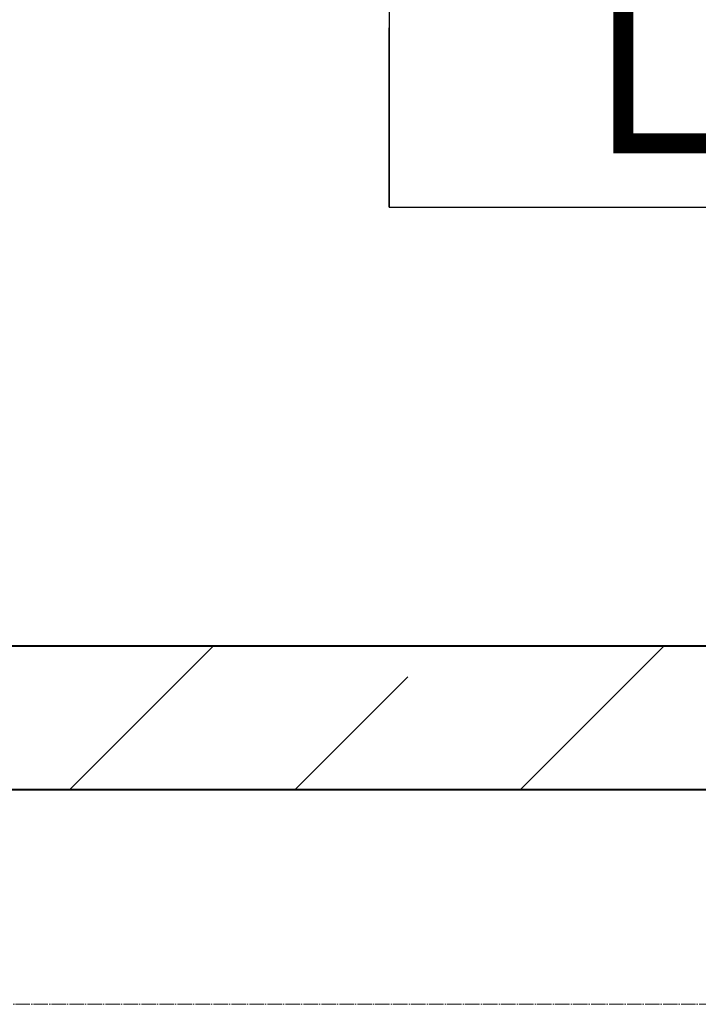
# Model space of a CAD drawing. Header units: millimetres. Extents: x 2069 to 83669, y 801 to 118701.
# Tile 18 of 145: x 8102 to 9049, y 48104 to 49478. Entities that reach past the tile are written whole.
import ezdxf
from ezdxf import colors
from ezdxf.entities.mleader import LeaderData, LeaderLine
from ezdxf.enums import TextEntityAlignment as Align
from ezdxf.math import Vec2, Vec3

# ---------------------------------------------------------------- set-up
doc = ezdxf.new("R2010")
doc.units = ezdxf.units.MM
doc.set_wipeout_variables(frame=1)
doc.linetypes.add('ADSK_Линия сетки_2_', pattern=[25, 20, -2.5, 0, -2.5])
for name, color, linetype, lineweight in [('КИП_выноска', 6, 'Continuous', 25), ('Оси', 7, 'Continuous', 9), ('Стены разрез', 7, 'Continuous', 40)]:
    doc.layers.add(name, color=color, linetype=linetype, lineweight=lineweight)
doc.styles.add('Arial', font='arial.ttf', dxfattribs={"width": 0.85, "height": 350})
doc.styles.add('GOST 2.304', font='simplex.shx', dxfattribs={"width": 0.65, "oblique": 15})
doc.styles.get("Standard").update_dxf_attribs({"font": 'arial.ttf'})

# ---------------------------------------------------------------- blocks, each defined once
blk = doc.blocks.new('135_SLK_GD_KR_rvt-1-Оборудование_B2_-11_400__На лист секция 6_-11_400')
at = {"layer": 'Оси', "color": 254, "linetype": 'ADSK_Линия сетки_2_', "true_color": 0xe5e5e5}
blk.add_line((-13054512.4, -9242750.3), (-12976778.8, -9242750.3), dxfattribs=at)
blk = doc.blocks.new('135_SLK_K1-2-3_KR_rvt-1-Оборудование_B2_-11_400__На лист секция 6_-11_400')
at = {"layer": 'Стены разрез', "lineweight": 9, "true_color": 0xaaaaaa}
h = blk.add_hatch(dxfattribs=at)
h.set_pattern_fill('FP_6', color=253, style=0, pattern_type=2)
h.set_pattern_definition([(45, (0, 0), (-314.308964, 314.308964), []), (45, (314.3, 0), (-314.308964, 314.308964), [555.625, -111.125, 3.353, -107.772])])
h.paths.add_polyline_path([(-13048559.7, -9242450.3), (-13048559.7, -9242250.3), (-13051109.7, -9242250.3), (-13051109.7, -9242450.3)])
at = {"layer": 'Стены разрез', "color": 253, "true_color": 0xaaaaaa}
for p, q in [((-13048559.7, -9242250.3), (-13051109.7, -9242250.3)), ((-13051109.7, -9242450.3), (-13048559.7, -9242450.3))]:
    blk.add_line(p, q, dxfattribs=at)
blk = doc.blocks.new('A$C946fac60')
at = {"lineweight": 5}
for name in ['135_SLK_GD_KR_rvt-1-Оборудование_B2_-11_400__На лист секция 6_-11_400', '135_SLK_K1-2-3_KR_rvt-1-Оборудование_B2_-11_400__На лист секция 6_-11_400']:
    blk.add_blockref(name, (13055312.4, 9268031.9), dxfattribs=at)
blk = doc.blocks.new('_None')
blk = doc.blocks.new('*U216')
at = {"color": 0, "linetype": 'Continuous', "lineweight": 30, "ltscale": 75, "width": 0.85, "flags": 104}
blk.add_attdef('ПРИМЕЧАНИЕ_1', text='', height=2.5, dxfattribs=at).set_placement((8, 3.611), align=Align.BOTTOM_CENTER)
at = {"color": 0, "lineweight": 30, "width": 0.85, "flags": 104}
blk.add_attdef('ПРИМЕЧАНИЕ_2', text='', height=2.5, dxfattribs=at).set_placement((8, -7.53), align=Align.BOTTOM_CENTER)
at = {"color": 0, "lineweight": 30, "style": 'GOST 2.304', "width": 0.85}
for tag, p in [('ИМЯ_КАБЕЛЯ_2', (8, -7.5)), ('ИМЯ_КАБЕЛЯ_3', (8, -12.5)), ('ИМЯ_КАБЕЛЯ_4', (8, -17.5)), ('ИМЯ_КАБЕЛЯ_5', (8, -22.5)), ('ИМЯ_КАБЕЛЯ_6', (8, -27.5)), ('ИМЯ_КАБЕЛЯ_7', (8, -32.5)), ('ИМЯ_КАБЕЛЯ_8', (8, -37.5)), ('ИМЯ_КАБЕЛЯ_9', (8, -42.5))]:
    blk.add_attdef(tag, text='', height=2.5, dxfattribs=at).set_placement(p, align=Align.BOTTOM_CENTER)
at = {"linetype": 'Continuous'}
blk.add_wipeout([(0, 2.5), (16, 2.5), (16, -2.5), (0, -2.5)], dxfattribs=at)
at = {"color": 0}
blk.add_line((0, -2.5), (0, 0), dxfattribs=at)
at = {"color": 0, "linetype": 'Continuous'}
blk.add_lwpolyline([(0, -2.5), (16, -2.5), (16, 2.5), (0, 2.5)], close=True, dxfattribs=at)
at = {"color": 0, "lineweight": 30, "style": 'GOST 2.304', "width": 0.85}
blk.add_attdef('ИМЯ_КАБЕЛЯ_1', text='', height=2.5, dxfattribs=at).set_placement((8, -2.5), align=Align.BOTTOM_CENTER)

msp = doc.modelspace()

# ---------------------------------------------------------------- block references
msp.add_blockref('A$C946fac60', (2954.3, 22822.3))

# ---------------------------------------------------------------- next in the draw order: leaders
at = {"layer": 'КИП_выноска'}
ml = msp.add_multileader_mtext('Standard', dxfattribs=at)
ml.set_content('LS1.9.1...LS1.9.4\\PДН1.9.1, ДН1.9.2', color=256, style='Arial')
ml.set_leader_properties(color=256, linetype='ByLayer', lineweight=-1)
ml.set_arrow_properties(name='NONE')
ml.build(insert=Vec2(0, 0))
ml.multileader.update_dxf_attribs({"has_dogleg": 0, "text_left_attachment_type": 6, "text_right_attachment_type": 6, "dogleg_length": 0.5, "arrow_head_size": 300})
ctx = ml.context
ctx.base_point, ctx.char_height, ctx.arrow_head_size, ctx.landing_gap_size, ctx.plane_origin = Vec3(9327.2, 51305.6), 250, 300, 100, Vec3(14486.1, 48733.3)
ctx.left_attachment, ctx.right_attachment, ctx.text_align_type = 6, 6, 2
notes = []
notes.append((ctx, [(1, (1, 1, 0), (11828.4, 51305.6), (-1, 0), 0.5, [(0, [(13363.8, 49059.3)], 0, [])])]))
ctx.mtext.insert, ctx.mtext.width, ctx.mtext.alignment, ctx.mtext.flow_direction = Vec3(11727.9, 51613.9), 3078.848, 3, 5
ctx.mtext.has_bg_fill, ctx.mtext.bg_color, ctx.mtext.bg_scale_factor, ctx.mtext.bg_transparency, ctx.mtext.use_window_bg_color = 1, -1027028792, 1.5, 0, 1
for ctx, leaders in notes:
    for number, flags, end, landing, length, lines in leaders:
        leader = LeaderData()
        leader.index, (leader.has_last_leader_line, leader.has_dogleg_vector, leader.attachment_direction) = number, flags
        leader.last_leader_point, leader.dogleg_vector, leader.dogleg_length = Vec3(end), Vec3(landing), length
        for number, points, colour, breaks in lines:
            line = LeaderLine()
            line.index, line.vertices, line.color, line.breaks = number, Vec3.list(points), colors.encode_raw_color(colour), breaks
            leader.lines.append(line)
        ctx.leaders.append(leader)

# ---------------------------------------------------------------- next in the draw order: block references
ref = msp.add_blockref('*U216', (8618, 49466.6), dxfattribs=dict(at, xscale=100, yscale=100, zscale=100))
ref.add_attrib('ИМЯ_КАБЕЛЯ_1', 'LS1.9.3', dxfattribs={"layer": '0', "color": 0, "lineweight": 30, "height": 250, "style": 'Arial', "width": 0.85}).set_placement((9418, 49216.6), align=Align.BOTTOM_CENTER)

doc.saveas('drawing.dxf')
